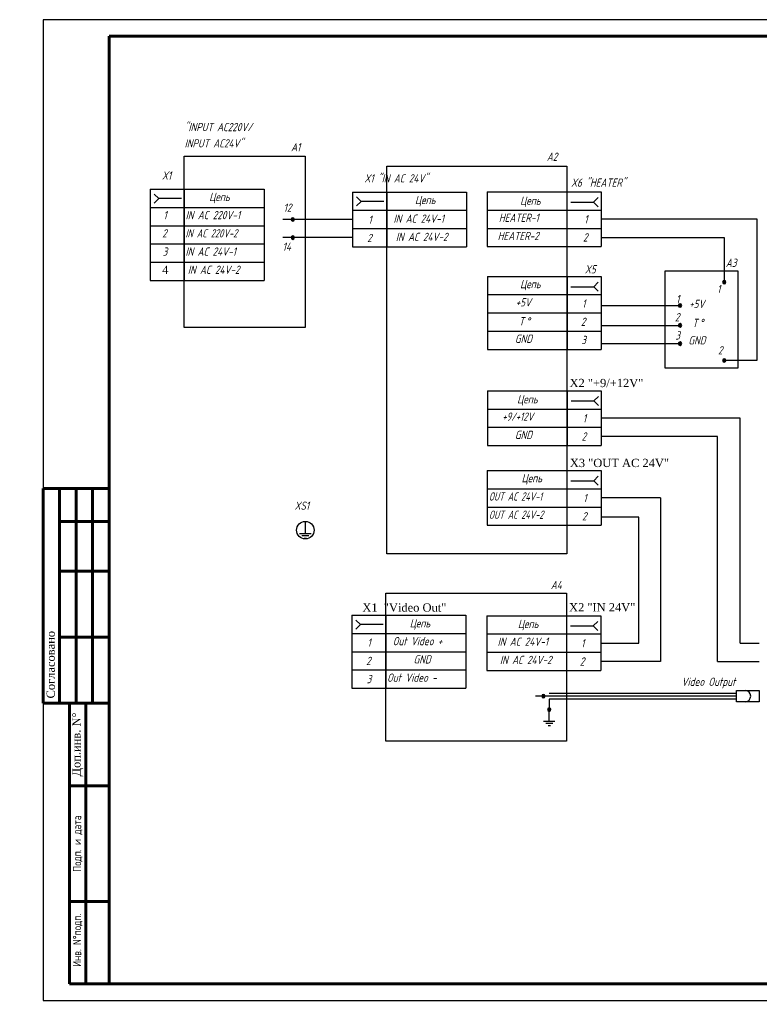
# Model space of a CAD drawing. Header units: millimetres. Extents: x 42471 to 951304, y -405702 to -322821.
# Tile 22 of 37: x 398112 to 420510, y -405702 to -375884. Entities that reach past the tile are written whole.
import ezdxf

# ---------------------------------------------------------------- set-up
doc = ezdxf.new("R2010")
doc.units = ezdxf.units.MM
doc.linetypes.add('K5LT_BASIC', pattern=[0])
doc.linetypes.add('K5LT_THIN', pattern=[0])
doc.layers.add('Format', color=7, linetype='Continuous', lineweight=30)
doc.layers.add('Системный слой', color=7, linetype='Continuous')
doc.styles.add('COMPLEX', font='isocpeur.ttf')
doc.styles.add('style1', font='times.ttf')

# ---------------------------------------------------------------- blocks, each defined once
blk = doc.blocks.new('U37')
at = {"layer": 'Системный слой', "color": 7, "linetype": 'K5LT_THIN'}
for p, q in [((203.71, 112.11), (203.71, 117.11)), ((201.21, 112.11), (206.21, 112.11)), ((205.21, 111.11), (202.21, 111.11)), ((203.21, 110.11), (204.21, 110.11))]:
    blk.add_line(p, q, dxfattribs=at)
blk = doc.blocks.new('124343576765846544')
at = {"lineweight": 25, "insert": (523109, 459232), "char_height": 243.53, "width": 2498.43, "attachment_point": 1, "line_spacing_factor": 1.104144, "style": 'COMPLEX'}
blk.add_mtext('\\pi981.33019;ООО \\P\\pi348.14792;MAX ACTIVE \\P\\pi453.55158;{\\H0.84862x;Toshkent. sh}', dxfattribs=at)

msp = doc.modelspace()

# ---------------------------------------------------------------- hatches: boundary and pattern name
for points in [[(406433.504, -381933.07), (406418.347, -381896.477), (406381.754, -381881.32), (406345.161, -381896.477), (406330.004, -381933.07), (406345.161, -381969.662), (406381.754, -381984.82), (406418.347, -381969.662)], [(406433.504, -382485.07), (406418.347, -382448.477), (406381.754, -382433.32), (406345.161, -382448.477), (406330.004, -382485.07), (406345.161, -382521.662), (406381.754, -382536.82), (406418.347, -382521.662)], [(419499.967, -383831.888), (419484.81, -383795.295), (419448.217, -383780.138), (419411.625, -383795.295), (419396.467, -383831.888), (419411.625, -383868.481), (419448.217, -383883.638), (419484.81, -383868.481)], [(418159.88, -384540.176), (418144.722, -384503.584), (418108.13, -384488.426), (418071.537, -384503.584), (418056.38, -384540.176), (418071.537, -384576.769), (418108.13, -384591.926), (418144.722, -384576.769)], [(418159.88, -385140.309), (418144.722, -385103.716), (418108.13, -385088.559), (418071.537, -385103.716), (418056.38, -385140.309), (418071.537, -385176.901), (418108.13, -385192.059), (418144.722, -385176.901)], [(418159.88, -385694.277), (418144.722, -385657.684), (418108.13, -385642.527), (418071.537, -385657.684), (418056.38, -385694.277), (418071.537, -385730.87), (418108.13, -385746.027), (418144.722, -385730.87)], [(419499.967, -386202.081), (419484.81, -386165.488), (419448.217, -386150.331), (419411.625, -386165.488), (419396.467, -386202.081), (419411.625, -386238.674), (419448.217, -386253.831), (419484.81, -386238.674)], [(414023.877, -396369.668), (414008.72, -396333.075), (413972.127, -396317.918), (413935.534, -396333.075), (413920.377, -396369.668), (413935.534, -396406.26), (413972.127, -396421.418), (414008.72, -396406.26)], [(414200.245, -396778.763), (414185.087, -396742.17), (414148.495, -396727.013), (414111.902, -396742.17), (414096.745, -396778.763), (414111.902, -396815.356), (414148.495, -396830.513), (414185.087, -396815.356)]]:
    msp.add_hatch(color=256).paths.add_polyline_path(points)

# ---------------------------------------------------------------- linework, layer by layer
at = {"linetype": 'K5LT_BASIC'}
for p, q in [((403097.48, -380012.299), (406759.519, -380012.299)), ((403097.48, -385209.591), (403097.48, -380012.299)), ((406759.519, -380012.299), (406759.519, -385209.591)), ((409226.693, -380315.911), (414685.531, -380315.911)), ((409226.693, -392061.137), (409226.693, -380315.911)), ((414685.531, -380315.911), (414685.531, -392061.137)), ((402323.473, -381301.343), (402185.473, -381163.343)), ((402185.473, -381439.343), (402323.473, -381301.343)), ((403013.473, -381301.343), (402323.473, -381301.343)), ((408452.685, -381387.026), (408314.685, -381249.026)), ((415493.453, -381410.46), (415631.453, -381272.46)), ((408314.685, -381525.026), (408452.685, -381387.026)), ((409142.685, -381387.026), (408452.685, -381387.026)), ((414803.453, -381410.46), (415493.453, -381410.46)), ((415631.453, -381548.46), (415493.453, -381410.46)), ((414806.603, -383969.888), (415496.603, -383969.888)), ((415496.603, -383969.888), (415634.603, -383831.888)), ((415634.603, -384107.888), (415496.603, -383969.888)), ((406759.519, -385209.591), (403097.48, -385209.591)), ((415497.405, -387429.103), (415635.405, -387291.103)), ((414807.405, -387429.103), (415497.405, -387429.103)), ((415635.405, -387567.103), (415497.405, -387429.103)), ((415494.255, -389847.438), (415632.255, -389709.438)), ((414804.255, -389847.438), (415494.255, -389847.438)), ((415632.255, -389985.438), (415494.255, -389847.438)), ((406761.989, -391445.588), (406761.989, -391100.588)), ((406589.489, -391445.588), (406934.489, -391445.588)), ((406865.489, -391514.588), (406658.489, -391514.588)), ((406727.489, -391583.588), (406796.489, -391583.588)), ((414685.531, -392061.137), (409226.693, -392061.137)), ((409202.866, -393248.751), (414672.21, -393248.751)), ((409202.866, -397734.955), (409202.866, -393248.751)), ((414672.21, -393248.751), (414672.21, -397734.955)), ((408428.858, -394203.497), (408290.858, -394065.497)), ((415480.934, -394242.364), (415618.934, -394104.364)), ((408290.858, -394341.497), (408428.858, -394203.497)), ((409118.858, -394203.497), (408428.858, -394203.497)), ((414790.934, -394242.364), (415480.934, -394242.364)), ((415618.934, -394380.364), (415480.934, -394242.364)), ((414672.21, -397734.955), (409202.866, -397734.955))]:
    msp.add_line(p, q, dxfattribs=at)
for p, q in [((402062.48, -381019.386), (405512.48, -381019.386)), ((402062.48, -381019.386), (402062.48, -383779.386)), ((403097.48, -381019.386), (403097.48, -383779.386)), ((405512.48, -381019.386), (405512.48, -383779.386)), ((408191.693, -381105.07), (411641.693, -381105.07)), ((408191.693, -381105.07), (408191.693, -382761.07)), ((409226.693, -381105.07), (409226.693, -382761.07)), ((411641.693, -381105.07), (411641.693, -382761.07)), ((412270.531, -381100.133), (415720.531, -381100.133)), ((412270.531, -381100.133), (412270.531, -382756.133)), ((414685.531, -381100.133), (414685.531, -382756.133)), ((415720.531, -381100.133), (415720.531, -382756.133)), ((402062.48, -381571.386), (405512.48, -381571.386)), ((408191.693, -381657.07), (411641.693, -381657.07)), ((412270.531, -381652.133), (415720.531, -381652.133)), ((406381.754, -381933.07), (406081.092, -381933.07)), ((408191.693, -381933.07), (406381.754, -381933.07)), ((415720.531, -381912.352), (420429.899, -381912.352)), ((420429.899, -381912.352), (420429.899, -386202.081)), ((402062.48, -382123.386), (403097.48, -382123.386)), ((403097.48, -382123.386), (405512.48, -382123.386)), ((408191.693, -382209.07), (411641.693, -382209.07)), ((412270.531, -382204.133), (415720.531, -382204.133)), ((408191.693, -382485.07), (406081.092, -382485.07)), ((415720.531, -382481.708), (419445.067, -382481.708)), ((419445.067, -382481.708), (419448.217, -383831.888)), ((402062.48, -382675.386), (403097.48, -382675.386)), ((403097.48, -382675.386), (405512.48, -382675.386)), ((408191.693, -382761.07), (411641.693, -382761.07)), ((412270.531, -382756.133), (415720.531, -382756.133)), ((402062.48, -383227.386), (405512.48, -383227.386)), ((412273.682, -383659.56), (415723.682, -383659.56)), ((412273.682, -383659.56), (412273.682, -385867.56)), ((414688.682, -383659.56), (414688.682, -385867.56)), ((415723.682, -383659.56), (415723.682, -384211.56)), ((417657.044, -383493.792), (419863.694, -383493.792)), ((417657.044, -386432.901), (417657.044, -383493.792)), ((419863.694, -383493.792), (419863.694, -386432.901)), ((402062.48, -383779.386), (405512.48, -383779.386)), ((412273.682, -384211.56), (415723.682, -384211.56)), ((415723.682, -384211.56), (415723.682, -384763.56)), ((415723.682, -384540.176), (418108.13, -384540.176)), ((412273.682, -384763.56), (415723.682, -384763.56)), ((415723.682, -384763.56), (415723.682, -385315.56)), ((415723.682, -385140.309), (418108.13, -385140.309)), ((412273.682, -385315.56), (414688.682, -385315.56)), ((414688.682, -385315.56), (415723.682, -385315.56)), ((415723.682, -385315.56), (415723.682, -385867.56)), ((415723.682, -385694.277), (418108.13, -385694.277)), ((412273.682, -385867.56), (415723.682, -385867.56)), ((419863.694, -386432.901), (417657.044, -386432.901)), ((420433.05, -386202.081), (419448.217, -386202.081)), ((412273.682, -387121.985), (415723.682, -387121.985)), ((412273.682, -387121.985), (412273.682, -388777.985)), ((414688.682, -387121.985), (414688.682, -388777.985)), ((415723.682, -387121.985), (415723.682, -387673.985)), ((412273.682, -387673.985), (415723.682, -387673.985)), ((415723.682, -387673.985), (415723.682, -388225.985)), ((419931.481, -387949.985), (415723.682, -387949.985)), ((419931.481, -394763.246), (419931.481, -387949.985)), ((412273.682, -388225.985), (415723.682, -388225.985)), ((415723.682, -388225.985), (415723.682, -388777.985)), ((419241.481, -388501.985), (415723.682, -388501.985)), ((419241.481, -395317.723), (419241.481, -388501.985)), ((412273.682, -388777.985), (415723.682, -388777.985)), ((412270.531, -389540.32), (415720.531, -389540.32)), ((412270.531, -389540.32), (412270.531, -391196.32)), ((414685.531, -389540.32), (414685.531, -391196.32)), ((415720.531, -389540.32), (415720.531, -391196.32)), ((412270.531, -390092.32), (415720.531, -390092.32)), ((417513.615, -390368.32), (415720.531, -390368.32)), ((417513.615, -390368.32), (417513.615, -395317.723)), ((412270.531, -390644.32), (415720.531, -390644.32)), ((412270.531, -391196.32), (415720.531, -391196.32)), ((416865.109, -390951.252), (415720.531, -390951.252)), ((416865.109, -394763.246), (416865.109, -390951.252)), ((408167.866, -393921.541), (411617.866, -393921.541)), ((408167.866, -393921.541), (408167.866, -396129.541)), ((409202.866, -393921.541), (409202.866, -396129.541)), ((411617.866, -393921.541), (411617.866, -396129.541)), ((412257.21, -393935.246), (415707.21, -393935.246)), ((412257.21, -393935.246), (412257.21, -395591.246)), ((414672.21, -393935.246), (414672.21, -395591.246)), ((415707.21, -393935.246), (415707.21, -395591.246)), ((408167.866, -394473.541), (411617.866, -394473.541)), ((412257.21, -394487.246), (415707.21, -394487.246)), ((415707.21, -394763.246), (416865.109, -394763.246)), ((419931.481, -394763.246), (420509.824, -394763.246)), ((408167.866, -395025.541), (409202.866, -395025.541)), ((409202.866, -395025.541), (411617.866, -395025.541)), ((412257.21, -395039.246), (415707.21, -395039.246)), ((417513.615, -395317.723), (415707.21, -395317.723)), ((419241.481, -395317.723), (420509.824, -395317.723)), ((408167.866, -395577.541), (409202.866, -395577.541)), ((409202.866, -395577.541), (411617.866, -395577.541)), ((412257.21, -395591.246), (415707.21, -395591.246)), ((408167.866, -396129.541), (411617.866, -396129.541)), ((419819.824, -396195.707), (420509.824, -396195.707)), ((419819.824, -396540.707), (419819.824, -396195.707)), ((420509.824, -396195.707), (420509.824, -396540.707)), ((419818.42, -396369.668), (413735.542, -396369.668)), ((414141.783, -396278.364), (419819.824, -396278.364)), ((419818.42, -396460.087), (414141.783, -396460.087)), ((414141.783, -396460.087), (414141.783, -396761.364)), ((420509.824, -396540.707), (419819.824, -396540.707))]:
    msp.add_line(p, q)
at = {"lineweight": 60}
for p, q in [((398819.002, -390081.737), (400819.002, -390081.737)), ((399319.002, -391082.201), (400819.002, -391082.201)), ((399319.002, -392582.895), (400819.002, -392582.895)), ((399319.002, -394583.702), (400819.002, -394583.702))]:
    msp.add_line(p, q, dxfattribs=at)
msp.add_circle((406761.989, -391341.973), 266.003)
at = {"linetype": 'K5LT_BASIC'}
for centre, start, end in [((406381.754, -381933.07), 0, 180), ((406381.754, -381933.07), 180, 0), ((406381.754, -382485.07), 0, 180), ((406381.754, -382485.07), 180, 0), ((413972.127, -396369.668), 0, 180), ((413972.127, -396369.668), 180, 0), ((414148.495, -396778.763), 0, 180), ((414148.495, -396778.763), 180, 0)]:
    msp.add_arc(centre, 51.75, start, end, dxfattribs=at)
for centre, radius, start, end in [((418108.13, -384540.176), 51.75, 0, 180), ((418108.13, -384540.176), 51.75, 180, 0), ((418108.13, -385140.309), 51.75, 0, 180), ((418108.13, -385140.309), 51.75, 180, 0), ((418108.13, -385694.277), 51.75, 0, 180), ((418108.13, -385694.277), 51.75, 180, 0), ((420078.574, -396368.207), 172.5, 270, 90)]:
    msp.add_arc(centre, radius, start, end)
at = {"layer": 'Format', "color": 0}
for p, q in [((440818.975, -375884.404), (398818.975, -375884.404)), ((398819.002, -375884.51), (398819.002, -405584.51)), ((398819.002, -405584.51), (440819.002, -405584.51))]:
    msp.add_line(p, q, dxfattribs=at)
at = {"layer": 'Format', "color": 0, "lineweight": 60}
for p, q in [((400819.002, -376384.51), (440319.002, -376384.51)), ((400819.002, -376384.51), (400819.002, -405084.51)), ((400819.002, -405084.51), (440319.002, -405084.51))]:
    msp.add_line(p, q, dxfattribs=at)
at = {"layer": 'Format', "lineweight": 60}
for p, q in [((398819.002, -390081.737), (398819.002, -396584.51)), ((399319.002, -390081.737), (399319.002, -396584.51)), ((399319.002, -390081.737), (399319.002, -396584.51)), ((399819.002, -390081.737), (399819.002, -396584.51)), ((400319.002, -396584.51), (400319.002, -390081.737)), ((400319.002, -390081.737), (400319.002, -396584.51)), ((400319.002, -396584.51), (400319.002, -390081.737)), ((398819.002, -396584.51), (400119.002, -396584.51)), ((399619.002, -405084.51), (399619.002, -396584.51)), ((399619.002, -396584.51), (400819.002, -396584.51)), ((400119.002, -396584.51), (400119.002, -405084.51)), ((400819.002, -396584.51), (400119.002, -396584.51)), ((399619.002, -399084.51), (400819.002, -399084.51)), ((399619.002, -402584.51), (400819.002, -402584.51)), ((400119.002, -405084.51), (399619.002, -405084.51)), ((400119.002, -405084.51), (400819.002, -405084.51))]:
    msp.add_line(p, q, dxfattribs=at)
at = {"layer": 'Системный слой', "color": 5, "linetype": 'K5LT_BASIC', "true_color": 0x0000ff}
for centre, start, end in [((419448.217, -383831.888), 0, 180), ((419448.217, -383831.888), 180, 0), ((419448.217, -386202.081), 0, 180), ((419448.217, -386202.081), 180, 0)]:
    msp.add_arc(centre, 51.75, start, end, dxfattribs=at)

# ---------------------------------------------------------------- block references
at = {"xscale": 69.00000000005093, "yscale": 68.99999999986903, "zscale": 69.00000000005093}
msp.add_blockref('U37', (400092.766, -404859.682), dxfattribs=at)
at = {"lineweight": 50}
for p in [(-286567.691, -862835.63), (-133048.422, -862898.681), (-158519.837, -862998.681)]:
    msp.add_blockref('124343576765846544', p, dxfattribs=at)

# ---------------------------------------------------------------- texts
at = {"style": 'style1'}
for s, p in [('X2 "+9/+12V"', (414762.985, -387011.053)), ('X3 "OUT AC 24V"', (414771.941, -389432.333)), ('X1  "Video Out"', (408489.548, -393810.144)), ('X2 "IN 24V"', (414747.963, -393803.594))]:
    msp.add_text(s, height=250, dxfattribs=at).set_placement(p)
at = {"char_height": 250, "attachment_point": 1, "style": 'style1'}
for s, insert in [('{\\Fcs_gost2304|c204;\\Q15;"INPUT AC220V/}', (403106.001, -379011.568)), ('{\\Fcs_gost2304|c204;\\Q15;INPUT AC24V"}', (403106.001, -379503.939)), ('{\\Fcs_gost2304|c204;\\Q15;A1}', (406327.366, -379619.695)), ('{\\Fcs_gost2304|c204;\\Q15;A2}', (414074.103, -379909.78)), ('{\\Fcs_gost2304|c204;\\Q15;X1}', (402418.599, -380478.546)), ('{\\Fcs_gost2304|c204;\\Q15;X1 "IN AC 24V"}', (408547.811, -380564.23)), ('{\\Fcs_gost2304|c204;\\Q15;X6 "HEATER"}', (414808.784, -380692.877)), ('{\\Fcs_gost2304|c204;\\Q15;Цепь}', (403851.09, -381125.186)), ('{\\Fcs_gost2304|c204;\\Q15;Цепь}', (410081.206, -381219.097)), ('{\\Fcs_gost2304|c204;\\Q15;Цепь}', (413265.874, -381239.824)), ('{\\Fcs_gost2304|c204;\\Q15;12}', (406101.74, -381452.614)), ('{\\Fcs_gost2304|c204;\\Q15;1}', (402463.83, -381677.186)), ('{\\Fcs_gost2304|c204;\\Q15;IN AC 220V-1}', (403136.671, -381677.186)), ('{\\Fcs_gost2304|c204;\\Q15;1}', (408669.222, -381818.839)), ('{\\Fcs_gost2304|c204;\\Q15;IN AC 24V-1}', (409432.15, -381784.439)), ('{\\Fcs_gost2304|c204;\\Q15;HEATER-1}', (412622.503, -381757.932)), ('{\\Fcs_gost2304|c204;\\Q15;1}', (415207.953, -381800.471)), ('{\\Fcs_gost2304|c204;\\Q15;2}', (402427.318, -382229.186)), ('{\\Fcs_gost2304|c204;\\Q15;\\W0.93;IN AC 220V-2}', (403131.98, -382229.186)), ('{\\Fcs_gost2304|c204;\\Q15;2}', (408632.71, -382370.839)), ('{\\Fcs_gost2304|c204;\\Q15;IN AC 24V-2}', (409503.163, -382336.439)), ('{\\Fcs_gost2304|c204;\\Q15;HEATER-2}', (412585.991, -382309.932)), ('{\\Fcs_gost2304|c204;\\Q15;2}', (415171.441, -382352.471)), ('{\\Fcs_gost2304|c204;\\Q15;3}', (402441.01, -382781.186)), ('{\\Fcs_gost2304|c204;\\Q15;IN AC 24V-1}', (403131.98, -382781.186)), ('{\\Fcs_gost2304|c204;\\Q15;14}', (406071.453, -382633.819)), ('{\\Fcs_gost2304|c204;\\Q15;А3}', (419495.951, -383122.612)), ('4', (402427.318, -383333.186)), ('{\\Fcs_gost2304|c204;\\Q15;IN AC 24V-2}', (403202.993, -383333.186)), ('{\\Fcs_gost2304|c204;\\Q15;X5}', (415226.742, -383317.703)), ('{\\Fcs_gost2304|c204;\\Q15;Цепь}', (413265.874, -383765.428)), ('{\\Fcs_gost2304|c204;\\Q15;1}', (419230.091, -383913.939)), ('{\\Fcs_gost2304|c204;\\Q15;+5V}', (413132.265, -384317.359)), ('{\\Fcs_gost2304|c204;\\Q15;1}', (417990.179, -384218.055)), ('{\\Fcs_gost2304|c204;\\Q15;1}', (415142.275, -384355.034)), ('{\\Fcs_gost2304|c204;\\Q15;+5V}', (418385.248, -384365.474)), ('{\\Fcs_gost2304|c204;\\Q15;T}', (413228.11, -384893.549)), ('{\\Fcs_gost2304|c0;\\Q15;°}', (413447.185, -384893.549)), ('{\\Fcs_gost2304|c204;\\Q15;2}', (415105.762, -384907.034)), ('{\\Fcs_gost2304|c204;\\Q15;2}', (417953.667, -384770.055)), ('{\\Fcs_gost2304|c204;\\Q15;T}', (418481.093, -384941.663)), ('{\\Fcs_gost2304|c0;\\Q15;°}', (418700.168, -384941.663)), ('{\\Fcs_gost2304|c204;\\Q15;GND}', (413109.444, -385421.359)), ('{\\Fcs_gost2304|c204;\\Q15;3}', (415119.454, -385459.034)), ('{\\Fcs_gost2304|c204;\\Q15;3}', (417967.359, -385322.055)), ('{\\Fcs_gost2304|c204;\\Q15;GND}', (418362.428, -385469.474)), ('{\\Fcs_gost2304|c204;\\Q15;2}', (419258.243, -385772.511)), ('{\\Fcs_gost2304|c204;\\Q15;Цепь}', (413176.485, -387252.034)), ('{\\Fcs_gost2304|c204;\\Q15;\\W0.95;+9/+12V}', (412725.718, -387779.784)), ('{\\Fcs_gost2304|c204;\\Q15;1}', (415164.971, -387829.353)), ('{\\Fcs_gost2304|c204;\\Q15;GND}', (413109.444, -388331.784)), ('{\\Fcs_gost2304|c204;\\Q15;2}', (415128.458, -388381.353)), ('{\\Fcs_gost2304|c204;\\Q15;Цепь}', (413310.632, -389643.514)), ('{\\Fcs_gost2304|c204;\\Q15;\\W0.9;OUT AC 24V-1}', (412318.05, -390198.119)), ('{\\Fcs_gost2304|c204;\\Q15;1}', (415178.791, -390245.159)), ('{\\Fcs_gost2304|c204;\\Q15;XS1}', (406433.759, -390477.245)), ('{\\Fcs_gost2304|c204;\\Q15;\\W0.87;OUT AC 24V-2}', (412320.031, -390750.119)), ('{\\Fcs_gost2304|c204;\\Q15;2}', (415142.279, -390797.159)), ('{\\Fcs_gost2304|c204;\\Q15;A4}', (414194.507, -392879.485)), ('{\\Fcs_gost2304|c204;\\Q15;Цепь}', (409922.841, -394037.795)), ('{\\Fcs_gost2304|c204;\\Q15;Цепь}', (413200.005, -394056.577)), ('{\\Fcs_gost2304|c204;\\Q15;1}', (408640.947, -394624.877)), ('{\\Fcs_gost2304|c204;\\Q15;Out Video +}', (409408.788, -394579.34)), ('{\\Fcs_gost2304|c204;\\Q15;IN AC 24V-1}', (412584.169, -394595.648)), ('{\\Fcs_gost2304|c204;\\Q15;1}', (415111.337, -394643.039)), ('{\\Fcs_gost2304|c204;\\Q15;2}', (408604.435, -395176.877)), ('{\\Fcs_gost2304|c204;\\Q15;GND}', (410038.628, -395131.34)), ('{\\Fcs_gost2304|c204;\\Q15;IN AC 24V-2}', (412655.181, -395147.648)), ('{\\Fcs_gost2304|c204;\\Q15;2}', (415074.824, -395195.039)), ('{\\Fcs_gost2304|c204;\\Q15;Out Video -}', (409237.366, -395683.34)), ('{\\Fcs_gost2304|c204;\\Q15;3}', (408618.127, -395728.877)), ('{\\Fcs_gost2304|c204;\\Q15;Video Output}', (418153.746, -395809.022))]:
    msp.add_mtext(s, dxfattribs=dict(at, insert=insert))
at = {"char_height": 250, "attachment_point": 5, "rotation": 90, "style": 'style1'}
for s, insert, width in [('Согласовано', (399052.282, -395416.862), 2736.02), ('Доп.инв. N°', (399869.002, -397834.51), 2736.02), ('{\\Fcs_gost2304|c204;Подп. и дата}', (399869.002, -400834.51), 3500), ('{\\Fcs_gost2304|c204;Инв. N°подп.}', (399869.002, -403759.788), 2665.65)]:
    msp.add_mtext(s, dxfattribs=dict(at, insert=insert, width=width))

doc.saveas('drawing.dxf')
